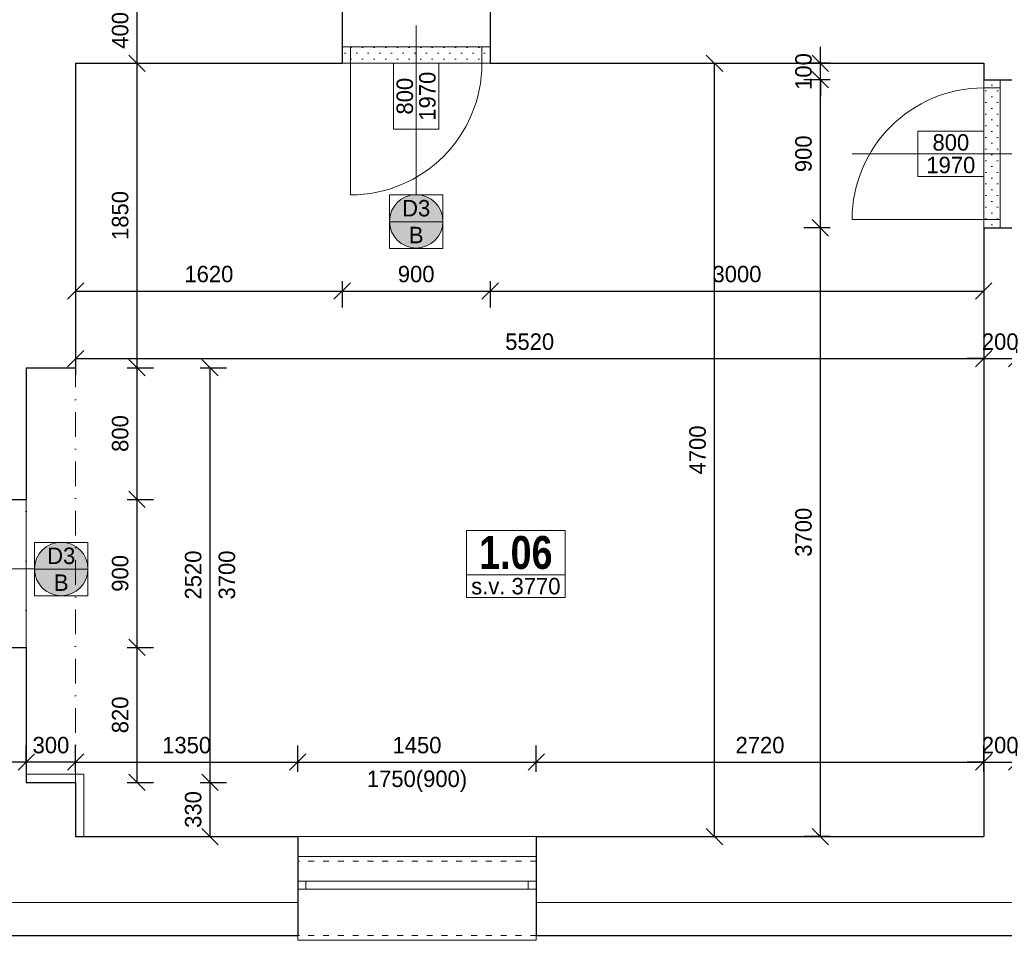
# Model space of a CAD drawing. Header units: millimetres. Extents: x -65956 to 5894746, y -14679 to 163521.
# Tile 70 of 89: x 18890 to 24875, y 29197 to 34792. Entities that reach past the tile are written whole.
import ezdxf

# ---------------------------------------------------------------- set-up
doc = ezdxf.new("R2010")
doc.units = ezdxf.units.MM
doc.linetypes.add('ACAD_ISO03W100', pattern=[30, 12, -18])
doc.linetypes.add('ČERCHOVANÁ', pattern=[1, 0.5, -0.25, 0, -0.25])
doc.layers.get('0').update_dxf_attribs({"lineweight": 5})
doc.layers.get('Defpoints').update_dxf_attribs({"color": 2, "lineweight": 30})
doc.layers.add('- pomocna', color=232, linetype='Continuous', lineweight=0, plot=False)
for name, color, linetype, lineweight in [('H popisky', 30, 'Continuous', 25), ('H stavba', 82, 'Continuous', 30), ('KOTY', 51, 'Continuous', 5), ('m_popis', 7, 'Continuous', 0), ('otvor', 163, 'Continuous', 5), ('RE-buranie', 41, 'Continuous', 18), ('Tbč stavba', 4, 'ČERCHOVANÁ', 0), ('Tč stavba', 7, 'ACAD_ISO03W100', 5), ('VT kóty', 51, 'Continuous', 5), ('VT sanita', 210, 'Continuous', 5)]:
    doc.layers.add(name, color=color, linetype=linetype, lineweight=lineweight)
doc.styles.add('1-100_te_2mm_200', font='technic_.ttf', dxfattribs={"height": 200})
doc.styles.add('1-20_ce_5mm_100', font='GOTHIC.TTF', dxfattribs={"height": 100})
doc.styles.add('1-50_ce_2mm_100', font='GOTHIC.TTF', dxfattribs={"height": 100})
doc.dimstyles.new('technic_1-100', dxfattribs={"dimtxt": 200, "dimasz": 240, "dimexe": 300, "dimexo": 200, "dimgap": 100, "dimtad": 1, "dimdec": 1, "dimrnd": 0.5, "dimtxsty": '1-100_te_2mm_200', "dimblk": 'OBLIQUE', "dimcen": 2.5, "dimclrd": 256, "dimclrt": 256, "dimadec": 0, "dimazin": 0, "dimtfac": 1, "dimtdec": 1, "dimtix": 1, "dimtmove": 1, "dimatfit": 3, "dimldrblk": 'OBLIQUE', "dimfxl": 400, "dimfxlon": 1, "dimarcsym": 0})

# ---------------------------------------------------------------- blocks, each defined once
blk = doc.blocks.new('_Oblique')
at = {"color": 0, "linetype": 'ByBlock', "lineweight": -2}
blk.add_line((-0.5, -0.5), (0.5, 0.5), dxfattribs=at)
blk = doc.blocks.new('*D61')
at = {"layer": 'Defpoints', "color": 0, "transparency": 16777216}
for p in [(19230.1, 30157), (20047.5, 30157), (19230.1, 29827)]:
    blk.add_point(p, dxfattribs=at)
at = {"layer": 'KOTY', "color": 0, "lineweight": -2, "transparency": 16777216}
for p, q in [((19987.5, 30157), (20147.5, 30157)), ((19987.5, 29827), (20147.5, 29827))]:
    blk.add_line(p, q, dxfattribs=at)
at = {"layer": 'KOTY', "lineweight": -2, "transparency": 16777216}
blk.add_line((20047.5, 29827), (20047.5, 30157), dxfattribs=at)
at = {"layer": 'KOTY', "lineweight": -2, "transparency": 16777216, "xscale": 100, "yscale": 100, "zscale": 100}
for p, rotation in [((20047.5, 30157), 90), ((20047.5, 29827), 270)]:
    blk.add_blockref('_Oblique', p, dxfattribs=dict(at, rotation=rotation))
at = {"layer": 'KOTY', "transparency": 16777216, "insert": (19945, 29992), "char_height": 100, "attachment_point": 5, "rotation": 90, "style": '1-20_ce_5mm_100'}
blk.add_mtext('330', dxfattribs=at)
blk = doc.blocks.new('*D62')
at = {"layer": 'Defpoints', "color": 0, "transparency": 16777216}
for p in [(19230.1, 32677), (20047.5, 32677), (19230.1, 30157)]:
    blk.add_point(p, dxfattribs=at)
at = {"layer": 'KOTY', "color": 0, "lineweight": -2, "transparency": 16777216}
for p, q in [((19987.5, 32677), (20147.5, 32677)), ((19987.5, 30157), (20147.5, 30157))]:
    blk.add_line(p, q, dxfattribs=at)
at = {"layer": 'KOTY', "lineweight": -2, "transparency": 16777216}
blk.add_line((20047.5, 30157), (20047.5, 32677), dxfattribs=at)
at = {"layer": 'KOTY', "lineweight": -2, "transparency": 16777216, "xscale": 100, "yscale": 100, "zscale": 100}
for p, rotation in [((20047.5, 32677), 90), ((20047.5, 30157), 270)]:
    blk.add_blockref('_Oblique', p, dxfattribs=dict(at, rotation=rotation))
at = {"layer": 'KOTY', "transparency": 16777216, "char_height": 100, "attachment_point": 5, "rotation": 90, "style": '1-20_ce_5mm_100'}
for s, insert in [('2520', (19945, 31417)), ('3700', (20150, 31417))]:
    blk.add_mtext(s, dxfattribs=dict(at, insert=insert))
blk = doc.blocks.new('*D63')
at = {"layer": 'Defpoints', "color": 0, "transparency": 16777216}
for p in [(19230.1, 34527), (19603.7, 34527), (19230.1, 32677)]:
    blk.add_point(p, dxfattribs=at)
at = {"layer": 'KOTY', "color": 0, "lineweight": -2, "transparency": 16777216}
for p, q in [((19543.7, 34527), (19703.7, 34527)), ((19543.7, 32677), (19703.7, 32677))]:
    blk.add_line(p, q, dxfattribs=at)
at = {"layer": 'KOTY', "lineweight": -2, "transparency": 16777216}
blk.add_line((19603.7, 32677), (19603.7, 34527), dxfattribs=at)
at = {"layer": 'KOTY', "lineweight": -2, "transparency": 16777216, "xscale": 100, "yscale": 100, "zscale": 100}
for p, rotation in [((19603.7, 34527), 90), ((19603.7, 32677), 270)]:
    blk.add_blockref('_Oblique', p, dxfattribs=dict(at, rotation=rotation))
at = {"layer": 'KOTY', "transparency": 16777216, "insert": (19501.1, 33602), "char_height": 100, "attachment_point": 5, "rotation": 90, "style": '1-20_ce_5mm_100'}
blk.add_mtext('1850', dxfattribs=at)
blk = doc.blocks.new('*D64')
at = {"layer": 'Defpoints', "color": 0, "transparency": 16777216}
for p in [(19230.1, 34527), (23113.5, 34527), (19230.1, 29827)]:
    blk.add_point(p, dxfattribs=at)
at = {"layer": 'KOTY', "color": 0, "lineweight": -2, "transparency": 16777216}
for p, q in [((23053.5, 34527), (23213.5, 34527)), ((23053.5, 29827), (23213.5, 29827))]:
    blk.add_line(p, q, dxfattribs=at)
at = {"layer": 'KOTY', "lineweight": -2, "transparency": 16777216}
blk.add_line((23113.5, 29827), (23113.5, 34527), dxfattribs=at)
at = {"layer": 'KOTY', "lineweight": -2, "transparency": 16777216, "xscale": 100, "yscale": 100, "zscale": 100}
for p, rotation in [((23113.5, 34527), 90), ((23113.5, 29827), 270)]:
    blk.add_blockref('_Oblique', p, dxfattribs=dict(at, rotation=rotation))
at = {"layer": 'KOTY', "transparency": 16777216, "insert": (23011, 32177), "char_height": 100, "attachment_point": 5, "rotation": 90, "style": '1-20_ce_5mm_100'}
blk.add_mtext('4700', dxfattribs=at)
blk = doc.blocks.new('*D79')
at = {"layer": 'Defpoints', "color": 0, "transparency": 16777216}
for p in [(18930.1, 30977), (19603.7, 30977), (18930.1, 30157)]:
    blk.add_point(p, dxfattribs=at)
at = {"layer": 'KOTY', "color": 0, "lineweight": -2, "transparency": 16777216}
for p, q in [((19543.7, 30977), (19703.7, 30977)), ((19543.7, 30157), (19703.7, 30157))]:
    blk.add_line(p, q, dxfattribs=at)
at = {"layer": 'KOTY', "lineweight": -2, "transparency": 16777216}
blk.add_line((19603.7, 30157), (19603.7, 30977), dxfattribs=at)
at = {"layer": 'KOTY', "lineweight": -2, "transparency": 16777216, "xscale": 100, "yscale": 100, "zscale": 100}
for p, rotation in [((19603.7, 30977), 90), ((19603.7, 30157), 270)]:
    blk.add_blockref('_Oblique', p, dxfattribs=dict(at, rotation=rotation))
at = {"layer": 'KOTY', "transparency": 16777216, "insert": (19501.1, 30567), "char_height": 100, "attachment_point": 5, "rotation": 90, "style": '1-20_ce_5mm_100'}
blk.add_mtext('820', dxfattribs=at)
blk = doc.blocks.new('*D80')
at = {"layer": 'Defpoints', "color": 0, "transparency": 16777216}
for p in [(18930.1, 31877), (19603.7, 31877), (18930.1, 30977)]:
    blk.add_point(p, dxfattribs=at)
at = {"layer": 'KOTY', "color": 0, "lineweight": -2, "transparency": 16777216}
for p, q in [((19543.7, 31877), (19703.7, 31877)), ((19543.7, 30977), (19703.7, 30977))]:
    blk.add_line(p, q, dxfattribs=at)
at = {"layer": 'KOTY', "lineweight": -2, "transparency": 16777216}
blk.add_line((19603.7, 30977), (19603.7, 31877), dxfattribs=at)
at = {"layer": 'KOTY', "lineweight": -2, "transparency": 16777216, "xscale": 100, "yscale": 100, "zscale": 100}
for p, rotation in [((19603.7, 31877), 90), ((19603.7, 30977), 270)]:
    blk.add_blockref('_Oblique', p, dxfattribs=dict(at, rotation=rotation))
at = {"layer": 'KOTY', "transparency": 16777216, "insert": (19501.1, 31427), "char_height": 100, "attachment_point": 5, "rotation": 90, "style": '1-20_ce_5mm_100'}
blk.add_mtext('900', dxfattribs=at)
blk = doc.blocks.new('*D81')
at = {"layer": 'Defpoints', "color": 0, "transparency": 16777216}
for p in [(19230.1, 32677), (19603.7, 32677), (18930.1, 31877)]:
    blk.add_point(p, dxfattribs=at)
at = {"layer": 'KOTY', "color": 0, "lineweight": -2, "transparency": 16777216}
for p, q in [((19543.7, 32677), (19703.7, 32677)), ((19543.7, 31877), (19703.7, 31877))]:
    blk.add_line(p, q, dxfattribs=at)
at = {"layer": 'KOTY', "lineweight": -2, "transparency": 16777216}
blk.add_line((19603.7, 31877), (19603.7, 32677), dxfattribs=at)
at = {"layer": 'KOTY', "lineweight": -2, "transparency": 16777216, "xscale": 100, "yscale": 100, "zscale": 100}
for p, rotation in [((19603.7, 32677), 90), ((19603.7, 31877), 270)]:
    blk.add_blockref('_Oblique', p, dxfattribs=dict(at, rotation=rotation))
at = {"layer": 'KOTY', "transparency": 16777216, "insert": (19501.1, 32277), "char_height": 100, "attachment_point": 5, "rotation": 90, "style": '1-20_ce_5mm_100'}
blk.add_mtext('800', dxfattribs=at)
blk = doc.blocks.new('*D82')
at = {"layer": 'Defpoints', "color": 0, "transparency": 16777216}
for p in [(20580.1, 30280.3), (19230.1, 29827), (20580.1, 29827)]:
    blk.add_point(p, dxfattribs=at)
at = {"layer": 'KOTY', "color": 0, "lineweight": -2, "transparency": 16777216}
for p, q in [((19230.1, 30220.3), (19230.1, 30380.3)), ((20580.1, 30220.3), (20580.1, 30380.3))]:
    blk.add_line(p, q, dxfattribs=at)
at = {"layer": 'KOTY', "lineweight": -2, "transparency": 16777216}
blk.add_line((19230.1, 30280.3), (20580.1, 30280.3), dxfattribs=at)
at = {"layer": 'KOTY', "lineweight": -2, "transparency": 16777216, "xscale": 100, "yscale": 100, "zscale": 100, "rotation": 180}
blk.add_blockref('_Oblique', (19230.1, 30280.3), dxfattribs=at)
at = {"layer": 'KOTY', "lineweight": -2, "transparency": 16777216, "xscale": 100, "yscale": 100, "zscale": 100}
blk.add_blockref('_Oblique', (20580.1, 30280.3), dxfattribs=at)
at = {"layer": 'KOTY', "transparency": 16777216, "insert": (19905.1, 30382.8), "char_height": 100, "attachment_point": 5, "style": '1-20_ce_5mm_100'}
blk.add_mtext('1350', dxfattribs=at)
blk = doc.blocks.new('*D83')
at = {"layer": 'Defpoints', "color": 0, "transparency": 16777216}
for p in [(22030.1, 30280.3), (20580.1, 29827), (22030.1, 29827)]:
    blk.add_point(p, dxfattribs=at)
at = {"layer": 'KOTY', "color": 0, "lineweight": -2, "transparency": 16777216}
for p, q in [((20580.1, 30220.3), (20580.1, 30380.3)), ((22030.1, 30220.3), (22030.1, 30380.3))]:
    blk.add_line(p, q, dxfattribs=at)
at = {"layer": 'KOTY', "lineweight": -2, "transparency": 16777216}
blk.add_line((20580.1, 30280.3), (22030.1, 30280.3), dxfattribs=at)
at = {"layer": 'KOTY', "lineweight": -2, "transparency": 16777216, "xscale": 100, "yscale": 100, "zscale": 100, "rotation": 180}
blk.add_blockref('_Oblique', (20580.1, 30280.3), dxfattribs=at)
at = {"layer": 'KOTY', "lineweight": -2, "transparency": 16777216, "xscale": 100, "yscale": 100, "zscale": 100}
blk.add_blockref('_Oblique', (22030.1, 30280.3), dxfattribs=at)
at = {"layer": 'KOTY', "transparency": 16777216, "char_height": 100, "attachment_point": 5, "style": '1-20_ce_5mm_100'}
for s, insert in [('1450', (21305.1, 30382.8)), ('1750(900)', (21305.1, 30163.6))]:
    blk.add_mtext(s, dxfattribs=dict(at, insert=insert))
blk = doc.blocks.new('*D84')
at = {"layer": 'Defpoints', "color": 0, "transparency": 16777216}
for p in [(24750.1, 30280.3), (22030.1, 29827), (24750.1, 29827)]:
    blk.add_point(p, dxfattribs=at)
at = {"layer": 'KOTY', "color": 0, "lineweight": -2, "transparency": 16777216}
for p, q in [((22030.1, 30220.3), (22030.1, 30380.3)), ((24750.1, 30220.3), (24750.1, 30380.3))]:
    blk.add_line(p, q, dxfattribs=at)
at = {"layer": 'KOTY', "lineweight": -2, "transparency": 16777216}
blk.add_line((22030.1, 30280.3), (24750.1, 30280.3), dxfattribs=at)
at = {"layer": 'KOTY', "lineweight": -2, "transparency": 16777216, "xscale": 100, "yscale": 100, "zscale": 100, "rotation": 180}
blk.add_blockref('_Oblique', (22030.1, 30280.3), dxfattribs=at)
at = {"layer": 'KOTY', "lineweight": -2, "transparency": 16777216, "xscale": 100, "yscale": 100, "zscale": 100}
blk.add_blockref('_Oblique', (24750.1, 30280.3), dxfattribs=at)
at = {"layer": 'KOTY', "transparency": 16777216, "insert": (23390.1, 30382.8), "char_height": 100, "attachment_point": 5, "style": '1-20_ce_5mm_100'}
blk.add_mtext('2720', dxfattribs=at)
blk = doc.blocks.new('*D85')
at = {"layer": 'Defpoints', "color": 0, "transparency": 16777216}
for p in [(23757.4, 33527), (24750.1, 33527), (24750.1, 29827)]:
    blk.add_point(p, dxfattribs=at)
at = {"layer": 'KOTY', "color": 0, "lineweight": -2, "transparency": 16777216}
for p, q in [((23817.4, 33527), (23657.4, 33527)), ((23817.4, 29827), (23657.4, 29827))]:
    blk.add_line(p, q, dxfattribs=at)
at = {"layer": 'KOTY', "lineweight": -2, "transparency": 16777216}
blk.add_line((23757.4, 29827), (23757.4, 33527), dxfattribs=at)
at = {"layer": 'KOTY', "lineweight": -2, "transparency": 16777216, "xscale": 100, "yscale": 100, "zscale": 100}
for p, rotation in [((23757.4, 33527), 90), ((23757.4, 29827), 270)]:
    blk.add_blockref('_Oblique', p, dxfattribs=dict(at, rotation=rotation))
at = {"layer": 'KOTY', "transparency": 16777216, "insert": (23654.9, 31677), "char_height": 100, "attachment_point": 5, "rotation": 90, "style": '1-20_ce_5mm_100'}
blk.add_mtext('3700', dxfattribs=at)
blk = doc.blocks.new('*D86')
at = {"layer": 'Defpoints', "color": 0, "transparency": 16777216}
for p in [(23757.4, 34427), (24750.1, 34427), (24750.1, 33527)]:
    blk.add_point(p, dxfattribs=at)
at = {"layer": 'KOTY', "color": 0, "lineweight": -2, "transparency": 16777216}
for p, q in [((23817.4, 34427), (23657.4, 34427)), ((23817.4, 33527), (23657.4, 33527))]:
    blk.add_line(p, q, dxfattribs=at)
at = {"layer": 'KOTY', "lineweight": -2, "transparency": 16777216}
blk.add_line((23757.4, 33527), (23757.4, 34427), dxfattribs=at)
at = {"layer": 'KOTY', "lineweight": -2, "transparency": 16777216, "xscale": 100, "yscale": 100, "zscale": 100}
for p, rotation in [((23757.4, 34427), 90), ((23757.4, 33527), 270)]:
    blk.add_blockref('_Oblique', p, dxfattribs=dict(at, rotation=rotation))
at = {"layer": 'KOTY', "transparency": 16777216, "insert": (23654.9, 33977), "char_height": 100, "attachment_point": 5, "rotation": 90, "style": '1-20_ce_5mm_100'}
blk.add_mtext('900', dxfattribs=at)
blk = doc.blocks.new('*D87')
at = {"layer": 'Defpoints', "color": 0, "transparency": 16777216}
for p in [(23757.4, 34527), (24750.1, 34527), (24750.1, 34427)]:
    blk.add_point(p, dxfattribs=at)
at = {"layer": 'KOTY', "lineweight": -2, "transparency": 16777216}
for p, q in [((23757.4, 34527), (23757.4, 34627)), ((23757.4, 34427), (23757.4, 34527)), ((23757.4, 34427), (23757.4, 34327))]:
    blk.add_line(p, q, dxfattribs=at)
at = {"layer": 'KOTY', "color": 0, "lineweight": -2, "transparency": 16777216}
for p, q in [((23817.4, 34527), (23657.4, 34527)), ((23817.4, 34427), (23657.4, 34427))]:
    blk.add_line(p, q, dxfattribs=at)
at = {"layer": 'KOTY', "lineweight": -2, "transparency": 16777216, "xscale": 100, "yscale": 100, "zscale": 100}
for p, rotation in [((23757.4, 34527), 270), ((23757.4, 34427), 90)]:
    blk.add_blockref('_Oblique', p, dxfattribs=dict(at, rotation=rotation))
at = {"layer": 'KOTY', "transparency": 16777216, "insert": (23654.9, 34477), "char_height": 100, "attachment_point": 5, "rotation": 90, "style": '1-20_ce_5mm_100'}
blk.add_mtext('100', dxfattribs=at)
blk = doc.blocks.new('*D88')
at = {"layer": 'Defpoints', "color": 0, "transparency": 16777216}
for p in [(19230.1, 34527), (24750.1, 34527), (24750.1, 32732.4)]:
    blk.add_point(p, dxfattribs=at)
at = {"layer": 'KOTY', "color": 0, "lineweight": -2, "transparency": 16777216}
for p, q in [((19230.1, 32792.4), (19230.1, 32632.4)), ((24750.1, 32792.4), (24750.1, 32632.4))]:
    blk.add_line(p, q, dxfattribs=at)
at = {"layer": 'KOTY', "lineweight": -2, "transparency": 16777216}
blk.add_line((19230.1, 32732.4), (24750.1, 32732.4), dxfattribs=at)
at = {"layer": 'KOTY', "lineweight": -2, "transparency": 16777216, "xscale": 100, "yscale": 100, "zscale": 100, "rotation": 180}
blk.add_blockref('_Oblique', (19230.1, 32732.4), dxfattribs=at)
at = {"layer": 'KOTY', "lineweight": -2, "transparency": 16777216, "xscale": 100, "yscale": 100, "zscale": 100}
blk.add_blockref('_Oblique', (24750.1, 32732.4), dxfattribs=at)
at = {"layer": 'KOTY', "transparency": 16777216, "insert": (21990.1, 32834.9), "char_height": 100, "attachment_point": 5, "style": '1-20_ce_5mm_100'}
blk.add_mtext('5520', dxfattribs=at)
blk = doc.blocks.new('*D93')
at = {"layer": 'Defpoints', "color": 0, "transparency": 16777216}
for p in [(19230.1, 34927), (19603.7, 34927), (19230.1, 34527)]:
    blk.add_point(p, dxfattribs=at)
at = {"layer": 'KOTY', "color": 0, "lineweight": -2, "transparency": 16777216}
for p, q in [((19543.7, 34927), (19703.7, 34927)), ((19543.7, 34527), (19703.7, 34527))]:
    blk.add_line(p, q, dxfattribs=at)
at = {"layer": 'KOTY', "lineweight": -2, "transparency": 16777216}
blk.add_line((19603.7, 34527), (19603.7, 34927), dxfattribs=at)
at = {"layer": 'KOTY', "lineweight": -2, "transparency": 16777216, "xscale": 100, "yscale": 100, "zscale": 100}
for p, rotation in [((19603.7, 34927), 90), ((19603.7, 34527), 270)]:
    blk.add_blockref('_Oblique', p, dxfattribs=dict(at, rotation=rotation))
at = {"layer": 'KOTY', "transparency": 16777216, "insert": (19501.1, 34727), "char_height": 100, "attachment_point": 5, "rotation": 90, "style": '1-20_ce_5mm_100'}
blk.add_mtext('400', dxfattribs=at)
blk = doc.blocks.new('*D103')
at = {"layer": 'Defpoints', "color": 0, "transparency": 16777216}
for p in [(24950.1, 30280.3), (24950.1, 29977), (24750.1, 29827)]:
    blk.add_point(p, dxfattribs=at)
at = {"layer": 'KOTY', "color": 0, "lineweight": -2, "transparency": 16777216}
for p, q in [((24750.1, 30220.3), (24750.1, 30380.3)), ((24950.1, 30220.3), (24950.1, 30380.3))]:
    blk.add_line(p, q, dxfattribs=at)
at = {"layer": 'KOTY', "lineweight": -2, "transparency": 16777216}
for p, q in [((24750.1, 30280.3), (24650.1, 30280.3)), ((24750.1, 30280.3), (24950.1, 30280.3)), ((24950.1, 30280.3), (25050.1, 30280.3))]:
    blk.add_line(p, q, dxfattribs=at)
at = {"layer": 'KOTY', "lineweight": -2, "transparency": 16777216, "xscale": 100, "yscale": 100, "zscale": 100}
blk.add_blockref('_Oblique', (24750.1, 30280.3), dxfattribs=at)
at = {"layer": 'KOTY', "lineweight": -2, "transparency": 16777216, "xscale": 100, "yscale": 100, "zscale": 100, "rotation": 180}
blk.add_blockref('_Oblique', (24950.1, 30280.3), dxfattribs=at)
at = {"layer": 'KOTY', "transparency": 16777216, "insert": (24850.1, 30382.8), "char_height": 100, "attachment_point": 5, "style": '1-20_ce_5mm_100'}
blk.add_mtext('200', dxfattribs=at)
blk = doc.blocks.new('*D120')
at = {"layer": 'Defpoints', "color": 0, "transparency": 16777216}
for p in [(18930.1, 30280.3), (18930.1, 30157), (19230.1, 29827)]:
    blk.add_point(p, dxfattribs=at)
at = {"layer": 'KOTY', "color": 0, "lineweight": -2, "transparency": 16777216}
for p, q in [((18930.1, 30280.3), (18930.1, 30380.3)), ((19230.1, 30220.3), (19230.1, 30380.3))]:
    blk.add_line(p, q, dxfattribs=at)
at = {"layer": 'KOTY', "lineweight": -2, "transparency": 16777216}
for p, q in [((18930.1, 30280.3), (18830.1, 30280.3)), ((19230.1, 30280.3), (18930.1, 30280.3)), ((19230.1, 30280.3), (19330.1, 30280.3))]:
    blk.add_line(p, q, dxfattribs=at)
at = {"layer": 'KOTY', "lineweight": -2, "transparency": 16777216, "xscale": 100, "yscale": 100, "zscale": 100}
blk.add_blockref('_Oblique', (18930.1, 30280.3), dxfattribs=at)
at = {"layer": 'KOTY', "lineweight": -2, "transparency": 16777216, "xscale": 100, "yscale": 100, "zscale": 100, "rotation": 180}
blk.add_blockref('_Oblique', (19230.1, 30280.3), dxfattribs=at)
at = {"layer": 'KOTY', "transparency": 16777216, "insert": (19080.1, 30382.8), "char_height": 100, "attachment_point": 5, "style": '1-20_ce_5mm_100'}
blk.add_mtext('300', dxfattribs=at)
blk = doc.blocks.new('*D128')
at = {"layer": 'Defpoints', "color": 0, "transparency": 16777216}
for p in [(24750.1, 34527), (24950.1, 33527), (24950.1, 32732.4)]:
    blk.add_point(p, dxfattribs=at)
at = {"layer": 'KOTY', "color": 0, "lineweight": -2, "transparency": 16777216}
for p, q in [((24750.1, 32792.4), (24750.1, 32632.4)), ((24950.1, 32792.4), (24950.1, 32632.4))]:
    blk.add_line(p, q, dxfattribs=at)
at = {"layer": 'KOTY', "lineweight": -2, "transparency": 16777216}
for p, q in [((24750.1, 32732.4), (24650.1, 32732.4)), ((24750.1, 32732.4), (24950.1, 32732.4)), ((24950.1, 32732.4), (25050.1, 32732.4))]:
    blk.add_line(p, q, dxfattribs=at)
at = {"layer": 'KOTY', "lineweight": -2, "transparency": 16777216, "xscale": 100, "yscale": 100, "zscale": 100}
blk.add_blockref('_Oblique', (24750.1, 32732.4), dxfattribs=at)
at = {"layer": 'KOTY', "lineweight": -2, "transparency": 16777216, "xscale": 100, "yscale": 100, "zscale": 100, "rotation": 180}
blk.add_blockref('_Oblique', (24950.1, 32732.4), dxfattribs=at)
at = {"layer": 'KOTY', "transparency": 16777216, "insert": (24850.1, 32834.9), "char_height": 100, "attachment_point": 5, "style": '1-20_ce_5mm_100'}
blk.add_mtext('200', dxfattribs=at)
blk = doc.blocks.new('*T19')
at = {"layer": 'Defpoints', "color": 8, "linetype": 'ByBlock', "lineweight": 0, "transparency": 16777216}
for p, q in [((0, 0), (600, 0)), ((0, 0), (0, -270.7)), ((600, 0), (600, -270.7)), ((0, -270.7), (600, -270.7))]:
    blk.add_line(p, q, dxfattribs=at)
at = {"layer": 'H popisky', "color": 0, "transparency": 16777216, "insert": (300, -135.3), "char_height": 200, "width": 596, "attachment_point": 5, "style": '1-50_ce_2mm_100'}
blk.add_mtext('{\\fTechnicLite|b1|i0|c2|p2;\\C256;1.06}', dxfattribs=at)
blk = doc.blocks.new('*T390')
at = {"layer": 'Defpoints', "color": 8, "linetype": 'ByBlock', "lineweight": 0, "transparency": 16777216}
for p, q in [((0, 0), (324.9, 0)), ((0, 0), (0, -324.9)), ((324.9, 0), (324.9, -324.9)), ((0, -162.5), (324.9, -162.5)), ((0, -324.9), (324.9, -324.9))]:
    blk.add_line(p, q, dxfattribs=at)
at = {"layer": 'VT kóty', "color": 0, "transparency": 16777216, "char_height": 100, "width": 320.944, "attachment_point": 5, "style": '1-50_ce_2mm_100'}
for s, insert in [('D3', (162.5, -81.2)), ('B', (162.5, -243.7))]:
    blk.add_mtext(s, dxfattribs=dict(at, insert=insert))
blk = doc.blocks.new('*T394')
at = {"layer": 'Defpoints', "color": 8, "linetype": 'ByBlock', "lineweight": 0, "transparency": 16777216}
for p, q in [((0, 137.3), (600, 137.3)), ((0, 0), (0, 137.3)), ((600, 0), (600, 137.3)), ((0, 0), (600, 0))]:
    blk.add_line(p, q, dxfattribs=at)
at = {"layer": 'm_popis', "color": 0, "transparency": 16777216, "insert": (300, 68.7), "char_height": 100, "width": 596, "attachment_point": 5, "style": '1-50_ce_2mm_100'}
blk.add_mtext('s.v. 3770', dxfattribs=at)
blk = doc.blocks.new('*D395')
at = {"layer": 'Defpoints', "color": 0, "transparency": 16777216}
for p in [(19230.1, 34527), (20850.1, 34527), (20850.1, 33143)]:
    blk.add_point(p, dxfattribs=at)
at = {"layer": 'KOTY', "color": 0, "lineweight": -2, "transparency": 16777216}
for p, q in [((19230.1, 33203), (19230.1, 33043)), ((20850.1, 33203), (20850.1, 33043))]:
    blk.add_line(p, q, dxfattribs=at)
at = {"layer": 'KOTY', "lineweight": -2, "transparency": 16777216}
blk.add_line((19230.1, 33143), (20850.1, 33143), dxfattribs=at)
at = {"layer": 'KOTY', "lineweight": -2, "transparency": 16777216, "xscale": 100, "yscale": 100, "zscale": 100, "rotation": 180}
blk.add_blockref('_Oblique', (19230.1, 33143), dxfattribs=at)
at = {"layer": 'KOTY', "lineweight": -2, "transparency": 16777216, "xscale": 100, "yscale": 100, "zscale": 100}
blk.add_blockref('_Oblique', (20850.1, 33143), dxfattribs=at)
at = {"layer": 'KOTY', "transparency": 16777216, "insert": (20040.1, 33245.5), "char_height": 100, "attachment_point": 5, "style": '1-20_ce_5mm_100'}
blk.add_mtext('1620', dxfattribs=at)
blk = doc.blocks.new('*D396')
at = {"layer": 'Defpoints', "color": 0, "transparency": 16777216}
for p in [(20850.1, 34527), (21750.1, 34527), (21750.1, 33143)]:
    blk.add_point(p, dxfattribs=at)
at = {"layer": 'KOTY', "color": 0, "lineweight": -2, "transparency": 16777216}
for p, q in [((20850.1, 33203), (20850.1, 33043)), ((21750.1, 33203), (21750.1, 33043))]:
    blk.add_line(p, q, dxfattribs=at)
at = {"layer": 'KOTY', "lineweight": -2, "transparency": 16777216}
blk.add_line((20850.1, 33143), (21750.1, 33143), dxfattribs=at)
at = {"layer": 'KOTY', "lineweight": -2, "transparency": 16777216, "xscale": 100, "yscale": 100, "zscale": 100, "rotation": 180}
blk.add_blockref('_Oblique', (20850.1, 33143), dxfattribs=at)
at = {"layer": 'KOTY', "lineweight": -2, "transparency": 16777216, "xscale": 100, "yscale": 100, "zscale": 100}
blk.add_blockref('_Oblique', (21750.1, 33143), dxfattribs=at)
at = {"layer": 'KOTY', "transparency": 16777216, "insert": (21300.1, 33245.5), "char_height": 100, "attachment_point": 5, "style": '1-20_ce_5mm_100'}
blk.add_mtext('900', dxfattribs=at)
blk = doc.blocks.new('*D397')
at = {"layer": 'Defpoints', "color": 0, "transparency": 16777216}
for p in [(21750.1, 34527), (24750.1, 34527), (24750.1, 33143)]:
    blk.add_point(p, dxfattribs=at)
at = {"layer": 'KOTY', "color": 0, "lineweight": -2, "transparency": 16777216}
for p, q in [((21750.1, 33203), (21750.1, 33043)), ((24750.1, 33203), (24750.1, 33043))]:
    blk.add_line(p, q, dxfattribs=at)
at = {"layer": 'KOTY', "lineweight": -2, "transparency": 16777216}
blk.add_line((21750.1, 33143), (24750.1, 33143), dxfattribs=at)
at = {"layer": 'KOTY', "lineweight": -2, "transparency": 16777216, "xscale": 100, "yscale": 100, "zscale": 100, "rotation": 180}
blk.add_blockref('_Oblique', (21750.1, 33143), dxfattribs=at)
at = {"layer": 'KOTY', "lineweight": -2, "transparency": 16777216, "xscale": 100, "yscale": 100, "zscale": 100}
blk.add_blockref('_Oblique', (24750.1, 33143), dxfattribs=at)
at = {"layer": 'KOTY', "transparency": 16777216, "insert": (23250.1, 33245.5), "char_height": 100, "attachment_point": 5, "style": '1-20_ce_5mm_100'}
blk.add_mtext('3000', dxfattribs=at)
blk = doc.blocks.new('*T398')
at = {"layer": 'Defpoints', "color": 8, "linetype": 'ByBlock', "lineweight": 0, "transparency": 16777216}
for p, q in [((-274.7, 0), (-274.7, 400)), ((0, 400), (-274.7, 400)), ((-137.3, 0), (-137.3, 400)), ((0, 0), (0, 400)), ((0, 0), (-274.7, 0))]:
    blk.add_line(p, q, dxfattribs=at)
at = {"layer": 'VT kóty', "color": 0, "transparency": 16777216, "char_height": 100, "width": 396, "attachment_point": 5, "rotation": 90, "style": '1-50_ce_2mm_100'}
for s, insert in [('800', (-206, 200)), ('1970', (-68.7, 200))]:
    blk.add_mtext(s, dxfattribs=dict(at, insert=insert))
blk = doc.blocks.new('*T399')
at = {"layer": 'Defpoints', "color": 8, "linetype": 'ByBlock', "lineweight": 0, "transparency": 16777216}
for p, q in [((0, 0), (324.9, 0)), ((0, 0), (0, -324.9)), ((324.9, 0), (324.9, -324.9)), ((0, -162.5), (324.9, -162.5)), ((0, -324.9), (324.9, -324.9))]:
    blk.add_line(p, q, dxfattribs=at)
at = {"layer": 'VT kóty', "color": 0, "transparency": 16777216, "char_height": 100, "width": 320.944, "attachment_point": 5, "style": '1-50_ce_2mm_100'}
for s, insert in [('D3', (162.5, -81.2)), ('B', (162.5, -243.7))]:
    blk.add_mtext(s, dxfattribs=dict(at, insert=insert))
blk = doc.blocks.new('*T400')
at = {"layer": 'Defpoints', "color": 8, "linetype": 'ByBlock', "lineweight": 0, "transparency": 16777216}
for p, q in [((0, 274.7), (400, 274.7)), ((0, 0), (0, 274.7)), ((400, 0), (400, 274.7)), ((0, 137.3), (400, 137.3)), ((0, 0), (400, 0))]:
    blk.add_line(p, q, dxfattribs=at)
at = {"layer": 'VT kóty', "color": 0, "transparency": 16777216, "char_height": 100, "width": 396, "attachment_point": 5, "style": '1-50_ce_2mm_100'}
for s, insert in [('800', (200, 206)), ('1970', (200, 68.7))]:
    blk.add_mtext(s, dxfattribs=dict(at, insert=insert))

msp = doc.modelspace()

# ---------------------------------------------------------------- hatches: boundary and pattern name
at = {"layer": 'RE-buranie'}
h = msp.add_hatch(dxfattribs=at)
h.set_pattern_fill('OMITKA', color=256, scale=50)
h.set_pattern_definition([(45, (7079.246, 5667.473), (-35.35534, 35.35534), [0, -50])])
h.paths.add_polyline_path([(21750.1, 34627.03), (20850.39, 34627.03), (20850.39, 34527.03), (21750.1, 34527.03)])
h = msp.add_hatch(dxfattribs=at)
h.set_pattern_fill('OMITKA', color=256, scale=50)
h.set_pattern_definition([(45, (4929.246, 6817.473), (-35.35534, 35.35534), [0, -50])])
h.paths.add_polyline_path([(24850.1, 33527.07), (24850.1, 34427.07), (24750.1, 34427.03), (24750.1, 33527.03)])
for points in [[(21462.72, 33566.56, 1), (21137.78, 33566.56, 1)], [(19305.05, 31454.03, 1), (18980.1, 31454.03, 1)]]:
    msp.add_hatch(color=256, dxfattribs=at).paths.add_polyline_path(points)

# ---------------------------------------------------------------- linework, layer by layer
at = {"layer": '- pomocna'}
msp.add_lwpolyline([(19280.1, 29827.03), (24750.1, 29827.03), (24750.1, 34527.03), (19230.1, 34527.03), (19230.1, 32677.03), (18930.1, 32677.03), (18930.1, 30207.03), (19280.1, 30207.03), (19280.1, 29827.03)], dxfattribs=at)
at = {"linetype": 'Continuous'}
for p, q in [((18930.1, 30207.03), (19280.1, 30207.03)), ((19280.1, 30207.03), (19280.1, 29827.03)), ((18150.1, 29427.03), (20580.1, 29427.03)), ((22030.1, 29427.03), (25460.1, 29427.03))]:
    msp.add_line(p, q, dxfattribs=at)
at = {"layer": 'H stavba'}
for p, q in [((20850.1, 34927.03), (20850.1, 34527.03)), ((21750.1, 34927.03), (21750.1, 34527.03)), ((19230.1, 34527.03), (20850.1, 34527.03)), ((19230.1, 34527.03), (19230.1, 32677.03)), ((21750.1, 34527.03), (24750.1, 34527.03)), ((24750.1, 34527.03), (24750.1, 34427.03)), ((24750.1, 34427.03), (24950.1, 34427.03)), ((24750.1, 33527.03), (24950.1, 33527.03)), ((24750.1, 33527.03), (24750.1, 29827.03)), ((18930.1, 32677.03), (19230.1, 32677.03)), ((18930.1, 32677.03), (18930.1, 31877.03)), ((18750.1, 31877.03), (18930.1, 31877.03)), ((18750.1, 30977.03), (18930.1, 30977.03)), ((18930.1, 30977.03), (18930.1, 30157.03)), ((18930.1, 30157.03), (19230.1, 30157.03)), ((19230.1, 30157.03), (19230.1, 29827.03)), ((19230.1, 29827.03), (20580.1, 29827.03)), ((20580.1, 29827.03), (20580.1, 29227.03)), ((22030.1, 29827.03), (24750.1, 29827.03)), ((22030.1, 29827.03), (22030.1, 29227.03)), ((18150.1, 29227.03), (20580.1, 29227.03)), ((22030.1, 29227.03), (25460.1, 29227.03))]:
    msp.add_line(p, q, dxfattribs=at)
at = {"layer": 'otvor'}
for p, q in [((21750.1, 34627.03), (20850.1, 34627.03)), ((20900.1, 34627.03), (20900.1, 33727.03)), ((21700.1, 34627.03), (21700.1, 34527.03)), ((21750.1, 34527.03), (20850.1, 34527.03)), ((24750.1, 34427.03), (24750.1, 33527.03)), ((24850.1, 34427.03), (24850.1, 33527.03)), ((24750.1, 34377.03), (24850.1, 34377.03)), ((23950.1, 33577.03), (24850.1, 33577.03)), ((22030.1, 29707.03), (20580.1, 29707.03)), ((20580.1, 29557.03), (22030.1, 29557.03)), ((20580.1, 29507.03), (22030.1, 29507.03)), ((20630.1, 29507.03), (20630.1, 29557.03)), ((21980.1, 29507.03), (21980.1, 29557.03))]:
    msp.add_line(p, q, dxfattribs=at)
msp.add_lwpolyline([(22030.1, 29227.03), (22030.1, 29197.03), (20580.1, 29197.03), (20580.1, 29227.03)], dxfattribs=at)
for centre, start, end in [((20900.1, 34527.03), 270, 0), ((24750.1, 33577.03), 90, 180)]:
    msp.add_arc(centre, 800, start, end, dxfattribs=at)
at = {"layer": 'Tbč stavba', "ltscale": 300}
for p, q in [((19230.1, 30157.03), (19230.1, 32677.03)), ((18930.1, 30977.03), (18930.1, 31927.03)), ((22030.1, 29827.03), (20580.1, 29827.03))]:
    msp.add_line(p, q, dxfattribs=at)
at = {"layer": 'Tč stavba', "ltscale": 3}
for p, q in [((22030.1, 29677.03), (20580.1, 29677.03)), ((22030.1, 29227.03), (20580.1, 29227.03))]:
    msp.add_line(p, q, dxfattribs=at)
at = {"layer": 'VT sanita'}
for p, q in [((21300.06, 34757.03), (21300.25, 33727.03)), ((24980.1, 33977.07), (23950.1, 33976.88)), ((18980.1, 31454.03), (17950.1, 31453.84))]:
    msp.add_line(p, q, dxfattribs=at)
for centre in [(21300.25, 33566.56), (19142.57, 31454.03)]:
    msp.add_circle(centre, 162.47, dxfattribs=at)

# ---------------------------------------------------------------- block references
for name, p in [('*T398', (21437.43, 34127.03)), ('*T400', (24350.1, 33839.7)), ('*T399', (21137.78, 33727.03)), ('*T19', (21605.92, 31688.04)), ('*T390', (18980.1, 31614.5)), ('*T394', (21605.92, 31280.04))]:
    msp.add_blockref(name, p)

# ---------------------------------------------------------------- dimensions: what is measured, and where the dimension line sits
at = {"layer": 'KOTY'}
for base, p1, p2, picture, middle in [((19603.65, 34927.03), (19230.1, 34527.03), (19230.1, 34927.03), '*D93', (19501.14, 34727.03)), ((23757.44, 34527.03), (24750.1, 34427.03), (24750.1, 34527.03), '*D87', (23654.92, 34477.03)), ((19603.65, 34527.03), (19230.1, 32677.03), (19230.1, 34527.03), '*D63', (19501.14, 33602.03)), ((23113.5, 34527.03), (19230.1, 29827.03), (19230.1, 34527.03), '*D64', (23010.99, 32177.03)), ((23757.44, 34427.03), (24750.1, 33527.03), (24750.1, 34427.03), '*D86', (23654.92, 33977.03)), ((23757.44, 33527.03), (24750.1, 29827.03), (24750.1, 33527.03), '*D85', (23654.92, 31677.03)), ((19603.65, 32677.03), (18930.1, 31877.03), (19230.1, 32677.03), '*D81', (19501.14, 32277.03)), ((19603.65, 31877.03), (18930.1, 30977.03), (18930.1, 31877.03), '*D80', (19501.14, 31427.03)), ((19603.65, 30977.03), (18930.1, 30157.03), (18930.1, 30977.03), '*D79', (19501.14, 30567.03)), ((20047.51, 30157.03), (19230.1, 29827.03), (19230.1, 30157.03), '*D61', (19945, 29992.03))]:
    dim = msp.add_linear_dim(base=base, p1=p1, p2=p2, angle=90, dimstyle='technic_1-100', override={"dimtxt": 100, "dimasz": 100, "dimexe": 100, "dimgap": 50, "dimtxsty": '1-20_ce_5mm_100', "dimfxl": 60}, dxfattribs=at)
    dim.commit()
    dim.dimension.update_dxf_attribs({"geometry": picture, "text_midpoint": middle})
for base, p1, p2, picture, middle in [((24750.1, 32732.35), (19230.1, 34527.03), (24750.1, 34527.03), '*D88', (21990.1, 32834.87)), ((20850.1, 33142.98), (19230.1, 34527.03), (20850.1, 34527.03), '*D395', (20040.1, 33245.5)), ((21750.1, 33142.98), (20850.1, 34527.03), (21750.1, 34527.03), '*D396', (21300.1, 33245.5)), ((24750.1, 33142.98), (21750.1, 34527.03), (24750.1, 34527.03), '*D397', (23250.1, 33245.5)), ((24950.1, 32732.35), (24750.1, 34527.03), (24950.1, 33527.03), '*D128', (24850.1, 32834.87)), ((18930.1, 30280.25), (19230.1, 29827.03), (18930.1, 30157.03), '*D120', (19080.1, 30382.77)), ((20580.1, 30280.25), (19230.1, 29827.03), (20580.1, 29827.03), '*D82', (19905.1, 30382.77)), ((24750.1, 30280.25), (22030.1, 29827.03), (24750.1, 29827.03), '*D84', (23390.1, 30382.77)), ((24950.1, 30280.25), (24750.1, 29827.03), (24950.1, 29977.03), '*D103', (24850.1, 30382.77))]:
    dim = msp.add_linear_dim(base=base, p1=p1, p2=p2, dimstyle='technic_1-100', override={"dimtxt": 100, "dimasz": 100, "dimexe": 100, "dimgap": 50, "dimtxsty": '1-20_ce_5mm_100', "dimfxl": 60}, dxfattribs=at)
    dim.commit()
    dim.dimension.update_dxf_attribs({"geometry": picture, "text_midpoint": middle})
dim = msp.add_linear_dim(base=(20047.51, 32677.03), p1=(19230.1, 30157.03), p2=(19230.1, 32677.03), angle=90, text='<>\\X 3700', dimstyle='technic_1-100', override={"dimtxt": 100, "dimasz": 100, "dimexe": 100, "dimgap": 50, "dimtxsty": '1-20_ce_5mm_100', "dimfxl": 60}, dxfattribs=at)
dim.commit()
dim.dimension.update_dxf_attribs({"geometry": '*D62', "text_midpoint": (20047.51, 31417.03)})
dim = msp.add_linear_dim(base=(22030.1, 30280.25), p1=(20580.1, 29827.03), p2=(22030.1, 29827.03), text='<>\\X 1750(900)', dimstyle='technic_1-100', override={"dimtxt": 100, "dimasz": 100, "dimexe": 100, "dimgap": 50, "dimtxsty": '1-20_ce_5mm_100', "dimfxl": 60}, dxfattribs=at)
dim.commit()
dim.dimension.update_dxf_attribs({"geometry": '*D83', "text_midpoint": (21305.1, 30280.25)})

doc.saveas('drawing.dxf')
